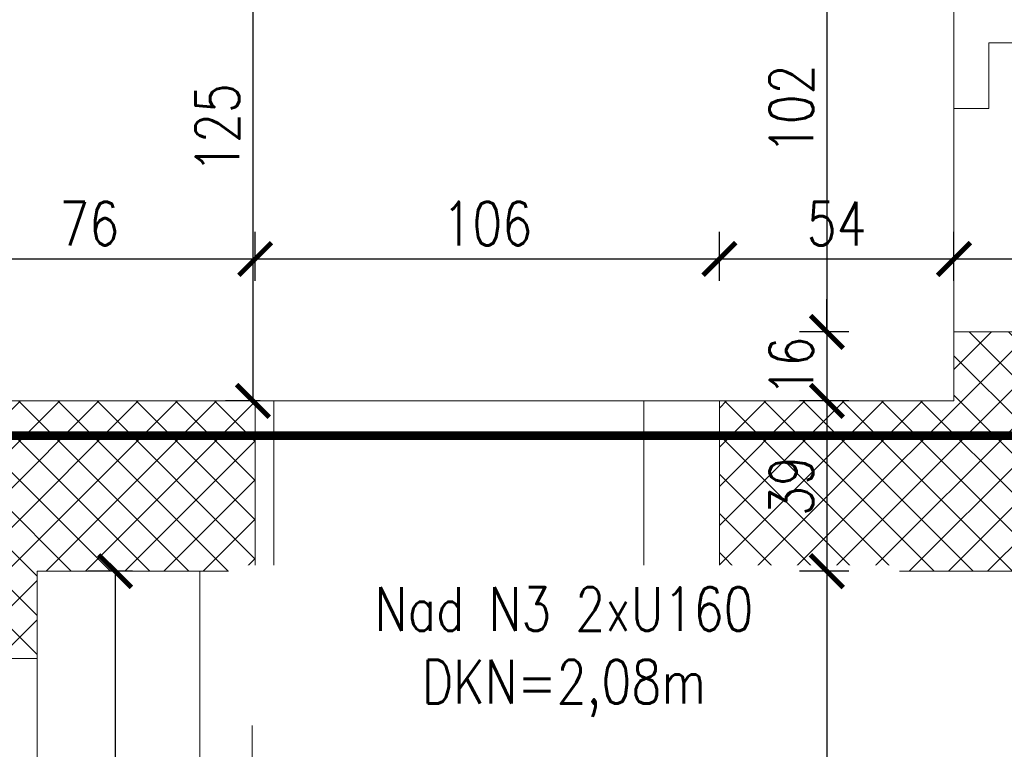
# Model space of a CAD drawing. Header units: millimetres. Extents: x 11984 to 50512, y -26688 to 13952.
# Tile 15 of 85: x 18114 to 18339, y 10754 to 10921. Entities that reach past the tile are written whole.
import ezdxf

# ---------------------------------------------------------------- set-up
doc = ezdxf.new("R2010")
doc.units = ezdxf.units.MM
doc.header["$MEASUREMENT"] = 0
doc.linetypes.add('HIDDEN', pattern=[9.525, 6.35, -3.175])
doc.layers.add('e-cad_opisy', color=7, linetype='Continuous')
for name, color, linetype, lineweight in [('e-cad_wymiary', 5, 'Continuous', 9), ('k-kreskowanie', 252, 'Continuous', 9), ('k-widok', 1, 'Continuous', 20), ('k-wyburzenia', 215, 'PNEUMATIC2', 9), ('k-ściany działowe', 2, 'Continuous', 20), ('k-ściany istniejące', 190, 'Continuous', 18)]:
    doc.layers.add(name, color=color, linetype=linetype, lineweight=lineweight)
doc.styles.add('e-cad_1', font='simplex.shx', dxfattribs={"width": 0.8})
doc.linetypes.add('PNEUMATIC2', pattern='A,0.5,-0.25,["//",Standard,S=0.2,R=0,X=-0.1,Y=-0.1],-0.25', length=1)
doc.dimstyles.new('e-cad_1_50_[cm]', dxfattribs={"dimscale": 5, "dimtxt": 2, "dimasz": 1.5, "dimexe": 1.25, "dimexo": 0.625, "dimtad": 1, "dimdec": 0, "dimrnd": 0.1, "dimdsep": 46, "dimtxsty": 'e-cad_1', "dimblk": 'ARCHTICK', "dimcen": 1.5, "dimclrd": 256, "dimclre": 256, "dimclrt": 7, "dimadec": 0, "dimazin": 0, "dimtfac": 1, "dimtdec": 0, "dimtix": 1, "dimtmove": 0, "dimatfit": 0, "dimfxl": 0, "dimarcsym": 0})

# ---------------------------------------------------------------- blocks, each defined once
blk = doc.blocks.new('_ArchTick')
at = {"color": 0, "linetype": 'ByBlock', "const_width": 0.15}
blk.add_lwpolyline([(-0.5, -0.5), (0.5, 0.5)], dxfattribs=at)
blk = doc.blocks.new('*D715')
at = {"layer": 'Defpoints', "color": 0, "ltscale": 2}
for p in [(18167.48, 10866.04), (18091.48, 10833.52), (18167.48, 10833.52)]:
    blk.add_point(p, dxfattribs=at)
at = {"layer": 'e-cad_wymiary', "lineweight": -2}
for p, q in [((18091.48, 10861.04), (18091.48, 10872.29)), ((18167.48, 10861.04), (18167.48, 10872.29)), ((18091.48, 10866.04), (18167.48, 10866.04))]:
    blk.add_line(p, q, dxfattribs=at)
at = {"layer": 'e-cad_wymiary', "lineweight": -2, "ltscale": 2, "xscale": 7.5, "yscale": 7.5, "zscale": 7.5, "rotation": 180}
blk.add_blockref('_ArchTick', (18091.48, 10866.04), dxfattribs=at)
at = {"layer": 'e-cad_wymiary', "lineweight": -2, "ltscale": 2, "xscale": 7.5, "yscale": 7.5, "zscale": 7.5}
blk.add_blockref('_ArchTick', (18167.48, 10866.04), dxfattribs=at)
at = {"layer": 'e-cad_wymiary', "color": 7, "ltscale": 2, "insert": (18129.48, 10874.16), "char_height": 10, "attachment_point": 5, "style": 'e-cad_1'}
blk.add_mtext('76', dxfattribs=at)
blk = doc.blocks.new('*D716')
at = {"layer": 'Defpoints', "color": 0, "ltscale": 2}
for p in [(18273.77, 10866.04), (18167.48, 10833.52), (18273.77, 10833.52)]:
    blk.add_point(p, dxfattribs=at)
at = {"layer": 'e-cad_wymiary', "lineweight": -2}
for p, q in [((18167.48, 10861.04), (18167.48, 10872.29)), ((18273.77, 10861.04), (18273.77, 10872.29)), ((18167.48, 10866.04), (18273.77, 10866.04))]:
    blk.add_line(p, q, dxfattribs=at)
at = {"layer": 'e-cad_wymiary', "lineweight": -2, "ltscale": 2, "xscale": 7.5, "yscale": 7.5, "zscale": 7.5, "rotation": 180}
blk.add_blockref('_ArchTick', (18167.48, 10866.04), dxfattribs=at)
at = {"layer": 'e-cad_wymiary', "lineweight": -2, "ltscale": 2, "xscale": 7.5, "yscale": 7.5, "zscale": 7.5}
blk.add_blockref('_ArchTick', (18273.77, 10866.04), dxfattribs=at)
at = {"layer": 'e-cad_wymiary', "color": 7, "ltscale": 2, "insert": (18220.62, 10874.16), "char_height": 10, "attachment_point": 5, "style": 'e-cad_1'}
blk.add_mtext('106', dxfattribs=at)
blk = doc.blocks.new('*D717')
at = {"layer": 'Defpoints', "color": 0, "ltscale": 2}
for p in [(18327.48, 10866.04), (18327.48, 10849.32), (18273.77, 10833.52)]:
    blk.add_point(p, dxfattribs=at)
at = {"layer": 'e-cad_wymiary', "lineweight": -2}
for p, q in [((18273.77, 10861.04), (18273.77, 10872.29)), ((18327.48, 10861.04), (18327.48, 10872.29)), ((18273.77, 10866.04), (18327.48, 10866.04))]:
    blk.add_line(p, q, dxfattribs=at)
at = {"layer": 'e-cad_wymiary', "lineweight": -2, "ltscale": 2, "xscale": 7.5, "yscale": 7.5, "zscale": 7.5, "rotation": 180}
blk.add_blockref('_ArchTick', (18273.77, 10866.04), dxfattribs=at)
at = {"layer": 'e-cad_wymiary', "lineweight": -2, "ltscale": 2, "xscale": 7.5, "yscale": 7.5, "zscale": 7.5}
blk.add_blockref('_ArchTick', (18327.48, 10866.04), dxfattribs=at)
at = {"layer": 'e-cad_wymiary', "color": 7, "ltscale": 2, "insert": (18300.62, 10874.16), "char_height": 10, "attachment_point": 5, "style": 'e-cad_1'}
blk.add_mtext('54', dxfattribs=at)
blk = doc.blocks.new('*D718')
at = {"layer": 'Defpoints', "color": 0, "ltscale": 2}
for p in [(18368.48, 10866.04), (18327.48, 10849.32), (18368.48, 10849.32)]:
    blk.add_point(p, dxfattribs=at)
at = {"layer": 'e-cad_wymiary', "lineweight": -2}
for p, q in [((18327.48, 10861.04), (18327.48, 10872.29)), ((18368.48, 10861.04), (18368.48, 10872.29)), ((18327.48, 10866.04), (18368.48, 10866.04))]:
    blk.add_line(p, q, dxfattribs=at)
at = {"layer": 'e-cad_wymiary', "lineweight": -2, "ltscale": 2, "xscale": 7.5, "yscale": 7.5, "zscale": 7.5, "rotation": 180}
blk.add_blockref('_ArchTick', (18327.48, 10866.04), dxfattribs=at)
at = {"layer": 'e-cad_wymiary', "lineweight": -2, "ltscale": 2, "xscale": 7.5, "yscale": 7.5, "zscale": 7.5}
blk.add_blockref('_ArchTick', (18368.48, 10866.04), dxfattribs=at)
at = {"layer": 'e-cad_wymiary', "color": 7, "ltscale": 2, "insert": (18347.98, 10874.16), "char_height": 10, "attachment_point": 5, "style": 'e-cad_1'}
blk.add_mtext('41', dxfattribs=at)
blk = doc.blocks.new('*D782')
at = {"layer": 'Defpoints', "color": 0, "ltscale": 2}
for p in [(18174.93, 10958.52), (18166.94, 10833.52), (18171.77, 10833.52)]:
    blk.add_point(p, dxfattribs=at)
at = {"layer": 'e-cad_wymiary', "lineweight": -2}
for p, q in [((18171.81, 10958.52), (18160.69, 10958.52)), ((18166.94, 10958.52), (18166.94, 10833.52)), ((18168.64, 10833.52), (18160.69, 10833.52))]:
    blk.add_line(p, q, dxfattribs=at)
at = {"layer": 'e-cad_wymiary', "lineweight": -2, "ltscale": 2, "xscale": 7.5, "yscale": 7.5, "zscale": 7.5}
for p, rotation in [((18166.94, 10958.52), 90), ((18166.94, 10833.52), 270)]:
    blk.add_blockref('_ArchTick', p, dxfattribs=dict(at, rotation=rotation))
at = {"layer": 'e-cad_wymiary', "color": 7, "ltscale": 2, "insert": (18158.82, 10896.02), "char_height": 10, "attachment_point": 5, "rotation": 90, "style": 'e-cad_1'}
blk.add_mtext('125', dxfattribs=at)
blk = doc.blocks.new('*D786')
at = {"layer": 'Defpoints', "color": 0, "ltscale": 2}
for p in [(18142.5, 10794.52), (18135.39, 10604.52), (18142.5, 10604.52)]:
    blk.add_point(p, dxfattribs=at)
at = {"layer": 'e-cad_wymiary', "lineweight": -2}
for p, q in [((18139.38, 10794.52), (18129.14, 10794.52)), ((18135.39, 10794.52), (18135.39, 10604.52)), ((18139.38, 10604.52), (18129.14, 10604.52))]:
    blk.add_line(p, q, dxfattribs=at)
at = {"layer": 'e-cad_wymiary', "lineweight": -2, "ltscale": 2, "xscale": 7.5, "yscale": 7.5, "zscale": 7.5}
for p, rotation in [((18135.39, 10794.52), 90), ((18135.39, 10604.52), 270)]:
    blk.add_blockref('_ArchTick', p, dxfattribs=dict(at, rotation=rotation))
at = {"layer": 'e-cad_wymiary', "color": 7, "ltscale": 2, "insert": (18127.26, 10699.52), "char_height": 10, "attachment_point": 5, "rotation": 90, "style": 'e-cad_1'}
blk.add_mtext('190', dxfattribs=at)
blk = doc.blocks.new('*D795')
at = {"layer": 'Defpoints', "color": 0, "ltscale": 2}
for p in [(18327.48, 10951.32), (18298.38, 10849.32), (18327.48, 10849.32)]:
    blk.add_point(p, dxfattribs=at)
at = {"layer": 'e-cad_wymiary', "lineweight": -2}
for p, q in [((18303.38, 10951.32), (18292.13, 10951.32)), ((18298.38, 10951.32), (18298.38, 10849.32)), ((18303.38, 10849.32), (18292.13, 10849.32))]:
    blk.add_line(p, q, dxfattribs=at)
at = {"layer": 'e-cad_wymiary', "lineweight": -2, "ltscale": 2, "xscale": 7.5, "yscale": 7.5, "zscale": 7.5}
for p, rotation in [((18298.38, 10951.32), 90), ((18298.38, 10849.32), 270)]:
    blk.add_blockref('_ArchTick', p, dxfattribs=dict(at, rotation=rotation))
at = {"layer": 'e-cad_wymiary', "color": 7, "ltscale": 2, "insert": (18290.25, 10900.32), "char_height": 10, "attachment_point": 5, "rotation": 90, "style": 'e-cad_1'}
blk.add_mtext('102', dxfattribs=at)
blk = doc.blocks.new('*D796')
at = {"layer": 'Defpoints', "color": 0, "ltscale": 2}
for p in [(18327.48, 10849.32), (18298.38, 10833.52), (18327.48, 10833.52)]:
    blk.add_point(p, dxfattribs=at)
at = {"layer": 'e-cad_wymiary', "lineweight": -2}
for p, q in [((18298.38, 10849.32), (18298.38, 10856.82)), ((18303.38, 10849.32), (18292.13, 10849.32)), ((18298.38, 10849.32), (18298.38, 10833.52)), ((18303.38, 10833.52), (18292.13, 10833.52)), ((18298.38, 10833.52), (18298.38, 10826.02))]:
    blk.add_line(p, q, dxfattribs=at)
at = {"layer": 'e-cad_wymiary', "lineweight": -2, "ltscale": 2, "xscale": 7.5, "yscale": 7.5, "zscale": 7.5}
for p, rotation in [((18298.38, 10849.32), 270), ((18298.38, 10833.52), 90)]:
    blk.add_blockref('_ArchTick', p, dxfattribs=dict(at, rotation=rotation))
at = {"layer": 'e-cad_wymiary', "color": 7, "ltscale": 2, "insert": (18290.25, 10841.42), "char_height": 10, "attachment_point": 5, "rotation": 90, "style": 'e-cad_1'}
blk.add_mtext('16', dxfattribs=at)
blk = doc.blocks.new('*D797')
at = {"layer": 'Defpoints', "color": 0, "ltscale": 2}
for p in [(18327.48, 10833.52), (18298.38, 10794.52), (18327.48, 10794.52)]:
    blk.add_point(p, dxfattribs=at)
at = {"layer": 'e-cad_wymiary', "lineweight": -2}
for p, q in [((18303.38, 10833.52), (18292.13, 10833.52)), ((18298.38, 10833.52), (18298.38, 10794.52)), ((18303.38, 10794.52), (18292.13, 10794.52))]:
    blk.add_line(p, q, dxfattribs=at)
at = {"layer": 'e-cad_wymiary', "lineweight": -2, "ltscale": 2, "xscale": 7.5, "yscale": 7.5, "zscale": 7.5}
for p, rotation in [((18298.38, 10833.52), 90), ((18298.38, 10794.52), 270)]:
    blk.add_blockref('_ArchTick', p, dxfattribs=dict(at, rotation=rotation))
at = {"layer": 'e-cad_wymiary', "color": 7, "ltscale": 2, "insert": (18290.25, 10814.02), "char_height": 10, "attachment_point": 5, "rotation": 90, "style": 'e-cad_1'}
blk.add_mtext('39', dxfattribs=at)
blk = doc.blocks.new('*D798')
at = {"layer": 'Defpoints', "color": 0, "ltscale": 2}
for p in [(18327.48, 10794.52), (18298.38, 10604.52), (18315.56, 10604.52)]:
    blk.add_point(p, dxfattribs=at)
at = {"layer": 'e-cad_wymiary', "lineweight": -2}
for p, q in [((18303.38, 10794.52), (18292.13, 10794.52)), ((18298.38, 10794.52), (18298.38, 10604.52)), ((18303.38, 10604.52), (18292.13, 10604.52))]:
    blk.add_line(p, q, dxfattribs=at)
at = {"layer": 'e-cad_wymiary', "lineweight": -2, "ltscale": 2, "xscale": 7.5, "yscale": 7.5, "zscale": 7.5}
for p, rotation in [((18298.38, 10794.52), 90), ((18298.38, 10604.52), 270)]:
    blk.add_blockref('_ArchTick', p, dxfattribs=dict(at, rotation=rotation))
at = {"layer": 'e-cad_wymiary', "color": 7, "ltscale": 2, "insert": (18290.25, 10699.52), "char_height": 10, "attachment_point": 5, "rotation": 90, "style": 'e-cad_1'}
blk.add_mtext('190', dxfattribs=at)

msp = doc.modelspace()

# ---------------------------------------------------------------- hatches: boundary and pattern name
at = {"layer": 'k-kreskowanie'}
h = msp.add_hatch(dxfattribs=at)
h.set_pattern_fill('ANSI37', color=256, scale=2, style=0)
h.set_pattern_definition([(45, (20560.6375, -11648.78), (-4.490128, 4.490128), []), (135, (20560.6375, -11648.78), (-4.490128, -4.490128), [])])
h.paths.add_polyline_path([(20114.55, 10359.34), (20114.55, 10402.52), (20124.71, 10402.52), (20124.71, 10552.38), (20150.11, 10552.38), (20150.11, 10402.52), (20562.44, 10402.52), (20562.44, 10522.75), (20605.62, 10522.75), (20605.62, 9739.58), (20562.44, 9739.58), (20497.32, 9739.58), (20497.32, 9782.76), (20562.44, 9782.76), (20562.44, 10359.34)])
h.paths.add_polyline_path([(20114.55, 10791.99), (20114.55, 10834.32), (20124.71, 10834.32), (20562.44, 10834.32), (20562.44, 11331.32), (20481.16, 11331.32), (20481.16, 11374.5), (20605.62, 11374.5), (20605.62, 10677.69), (20562.44, 10677.69), (20562.44, 10791.99), (20150.11, 10791.99), (20150.11, 10654.38), (20124.71, 10654.38), (20124.71, 10791.99)])
h.paths.add_polyline_path([(20200.91, 10806.38), (20221.23, 10806.38), (20221.23, 10819.93), (20200.91, 10819.93)], flags=16)
h.paths.add_polyline_path([(20161.97, 10806.38), (20180.59, 10806.38), (20180.59, 10819.93), (20161.97, 10819.93)], flags=16)
h.paths.add_polyline_path([(17610.48, 10686.04), (17610.48, 11090.05), (17655.48, 11090.05), (17655.48, 10833.52), (17958.48, 10833.52), (17958.48, 10927.02), (17982.48, 10927.02), (17982.48, 10833.52), (17989.48, 10833.52), (17989.48, 10794.52), (17655.48, 10794.52), (17655.48, 10686.04)])
h.paths.add_polyline_path([(19732.71, 10791.99), (19732.71, 10834.32), (19849.55, 10834.32), (19849.55, 11374.5), (19973.16, 11374.5), (19973.16, 11331.32), (19892.73, 11331.32), (19892.73, 10834.32), (19914.74, 10834.32), (19914.74, 10791.99), (19901.86, 10791.99), (19901.86, 10816.54), (19826.86, 10816.54), (19826.86, 10791.99)])
h.paths.add_polyline_path([(17610.48, 10284.84), (17610.48, 10539.8), (17655.48, 10539.8), (17655.48, 10402.52), (17782.87, 10402.52), (18091.48, 10402.52), (18091.48, 10422.52), (18117.52, 10422.52), (18117.52, 10402.52), (18140.01, 10402.52), (18140.01, 10359.34), (17655.48, 10359.34), (17655.48, 10284.84)])
h.paths.add_polyline_path([(18902.97, 10359.34), (18902.97, 10402.52), (19002.88, 10402.52), (19002.88, 10017.29), (19096.01, 10017.29), (19096.01, 9992.74), (19002.88, 9992.74), (19002.88, 9907.76), (18977.48, 9907.76), (18977.48, 10359.34)])
h.paths.add_polyline_path([(18594.48, 10791.99), (18594.48, 10834.32), (18602.48, 10834.32), (18602.48, 10862.32), (18647.48, 10862.32), (18647.48, 10834.32), (18848.79, 10834.32), (18848.79, 10791.99), (18789.52, 10791.99), (18789.52, 10566.78), (18775.52, 10566.78), (18775.52, 10791.99)])
h.paths.add_polyline_path([(19218.09, 9992.74), (19218.09, 10017.29), (19228.09, 10017.29), (19228.09, 10402.52), (19359.65, 10402.52), (19359.65, 10359.34), (19265.65, 10359.34), (19265.65, 10281.34), (19252.65, 10281.34), (19252.65, 9907.76), (19228.09, 9907.76), (19228.09, 9992.74)])
h.paths.add_polyline_path([(19616.95, 10359.34), (19616.95, 10402.52), (20014.65, 10402.52), (20014.65, 10359.34), (19936.21, 10359.34), (19936.21, 10281.34), (19897.81, 10281.34), (19897.81, 10359.34)])
h.paths.add_polyline_path([(19909.81, 10293.34), (19924.21, 10293.34), (19924.21, 10314.34), (19909.81, 10314.34)], flags=16)
h.paths.add_polyline_path([(19909.81, 10326.34), (19924.21, 10326.34), (19924.21, 10347.34), (19909.81, 10347.34)], flags=16)
h.paths.add_polyline_path([(17610.48, 9739.58), (17610.48, 10131.59), (17655.48, 10131.59), (17655.48, 9782.76), (17712.07, 9782.76), (17712.07, 9739.58)])
h.paths.add_polyline_path([(18273.77, 10794.52), (18273.77, 10833.52), (18327.48, 10833.52), (18327.48, 10849.32), (18368.48, 10849.32), (18368.48, 10834.32), (18504.48, 10834.32), (18504.48, 10801.99), (18491.48, 10801.99), (18491.48, 10793.99), (18471.52, 10793.99), (18471.52, 10731.52), (18454.52, 10731.52), (18454.52, 10794.52)])
h.paths.add_polyline_path([(18230.01, 10359.34), (18230.01, 10402.52), (18601.48, 10402.52), (18601.48, 10359.34)])
h.paths.add_polyline_path([(19366.95, 10791.99), (19366.95, 10834.32), (19577.77, 10834.32), (19577.77, 10791.99)])
h.paths.add_polyline_path([(19003.73, 10791.99), (19003.73, 10834.32), (19212.01, 10834.32), (19212.01, 10791.99)])
h.paths.add_polyline_path([(20128.1, 11331.32), (20128.1, 11374.5), (20326.22, 11374.5), (20326.22, 11331.32)])
h.paths.add_polyline_path([(19851.31, 9739.58), (19851.31, 9782.76), (19897.81, 9782.76), (19897.81, 9812.76), (19923.21, 9812.76), (19923.21, 9782.76), (19957.43, 9782.76), (19957.43, 9739.58)])
h.paths.add_polyline_path([(18908.12, 9739.58), (18908.12, 9782.76), (19038.06, 9782.76), (19038.06, 9739.58)])
h.paths.add_polyline_path([(19181.06, 9739.58), (19181.06, 9782.76), (19311, 9782.76), (19311, 9739.58), (19194.23, 9739.58)])
h.paths.add_polyline_path([(18703.48, 10359.34), (18703.48, 10402.52), (18812.38, 10402.52), (18812.38, 10359.34)])
h.paths.add_polyline_path([(18091.48, 10774.52), (18091.48, 10833.52), (18167.48, 10833.52), (18167.48, 10794.52), (18117.52, 10794.52), (18117.52, 10774.52)])
h.paths.add_polyline_path([(18262.12, 9739.58), (18262.12, 9782.76), (18358.5, 9782.76), (18358.5, 9739.58)])
h.paths.add_polyline_path([(19459.55, 10359.34), (19459.55, 10402.52), (19514.95, 10402.52), (19514.95, 10359.34)])
h.paths.add_polyline_path([(17862.07, 9739.58), (17862.07, 9782.76), (17912.3, 9782.76), (17912.3, 9739.58)])
h.paths.add_polyline_path([(18454.52, 10604.52), (18454.52, 10731.52), (18471.52, 10731.52), (18471.52, 10604.52)])
h.paths.add_polyline_path([(18708.31, 9739.58), (18708.31, 9782.76), (18758.12, 9782.76), (18758.12, 9739.58)])
h.paths.add_polyline_path([(18508.5, 9739.58), (18508.5, 9782.76), (18558.31, 9782.76), (18558.31, 9739.58)])
h.paths.add_polyline_path([(18062.3, 9739.58), (18062.3, 9782.76), (18112.12, 9782.76), (18112.12, 9739.58)])
h.paths.add_polyline_path([(19461, 9739.58), (19461, 9782.76), (19506.58, 9782.76), (19506.58, 9739.58)])
h.paths.add_polyline_path([(20107.43, 9739.58), (20107.43, 9782.76), (20152.58, 9782.76), (20152.58, 9739.58)])
h.paths.add_polyline_path([(19656.58, 9739.58), (19656.58, 9782.76), (19701.31, 9782.76), (19701.31, 9739.58)])
h.paths.add_polyline_path([(20302.58, 9739.58), (20302.58, 9782.76), (20347.32, 9782.76), (20347.32, 9739.58)])
h.paths.add_polyline_path([(17958.48, 11029.02), (17958.48, 11072.32), (17982.48, 11072.32), (17982.48, 11051.92), (17982.48, 11029.02)])
h.paths.add_polyline_path([(20146.39, 10448.92), (20128.44, 10448.92), (20128.44, 10463.92), (20146.39, 10463.92)], flags=24)
h.paths.add_polyline_path([(20177.06, 10389.91), (20177.06, 10371.96), (20162.06, 10371.96), (20162.06, 10389.91)], flags=24)
h.paths.add_polyline_path([(20515.52, 10389.91), (20515.52, 10371.96), (20500.52, 10371.96), (20500.52, 10389.91)], flags=24)
h.paths.add_polyline_path([(20177.06, 10822.13), (20177.06, 10804.18), (20162.06, 10804.18), (20162.06, 10822.13)], flags=24)
h.paths.add_polyline_path([(20515.52, 10822.13), (20515.52, 10804.18), (20500.52, 10804.18), (20500.52, 10822.13)], flags=24)
h.paths.add_polyline_path([(17979.65, 10866.66), (17961.31, 10866.66), (17961.31, 10881.66), (17979.65, 10881.66)], flags=24)
h.paths.add_polyline_path([(17873.53, 10822.81), (17873.53, 10805.24), (17858.53, 10805.24), (17858.53, 10822.81)], flags=24)
h.paths.add_polyline_path([(18999.16, 10109.31), (18981.2, 10109.31), (18981.2, 10124.31), (18999.16, 10124.31)], flags=24)
h.paths.add_polyline_path([(18999.16, 10283.57), (18981.2, 10283.57), (18981.2, 10298.57), (18999.16, 10298.57)], flags=24)
h.paths.add_polyline_path([(18933.97, 10389.91), (18933.97, 10371.96), (18918.97, 10371.96), (18918.97, 10389.91)], flags=24)
h.paths.add_polyline_path([(19060.03, 10013.99), (19060.03, 9996.04), (19045.03, 9996.04), (19045.03, 10013.99)], flags=24)
h.paths.add_polyline_path([(18999.16, 10304.98), (18981.2, 10304.98), (18981.2, 10319.98), (18999.16, 10319.98)], flags=24)
h.paths.add_polyline_path([(19345.09, 10389.91), (19345.09, 10371.96), (19330.09, 10371.96), (19330.09, 10389.91)], flags=24)
h.paths.add_polyline_path([(19249.35, 10109.31), (19231.39, 10109.31), (19231.39, 10124.31), (19249.35, 10124.31)], flags=24)
h.paths.add_polyline_path([(19255.85, 10283.57), (19237.89, 10283.57), (19237.89, 10298.57), (19255.85, 10298.57)], flags=24)
h.paths.add_polyline_path([(19255.85, 10304.98), (19237.89, 10304.98), (19237.89, 10319.98), (19255.85, 10319.98)], flags=24)
h.paths.add_polyline_path([(19772.76, 10389.91), (19772.76, 10371.96), (19757.76, 10371.96), (19757.76, 10389.91)], flags=24)
h.paths.add_polyline_path([(19957.55, 10389.91), (19957.55, 10371.96), (19942.55, 10371.96), (19942.55, 10389.91)], flags=24)
h.paths.add_polyline_path([(19925.98, 10304.98), (19908.03, 10304.98), (19908.03, 10319.98), (19925.98, 10319.98)], flags=24)
h.paths.add_polyline_path([(18297.75, 10822.81), (18297.75, 10805.24), (18282.75, 10805.24), (18282.75, 10822.81)], flags=24)
h.paths.add_polyline_path([(18554.65, 10389.91), (18554.65, 10371.96), (18539.65, 10371.96), (18539.65, 10389.91)], flags=24)
h.paths.add_polyline_path([(18471.23, 10652.29), (18454.81, 10652.29), (18454.81, 10667.29), (18471.23, 10667.29)], flags=24)
h.paths.add_polyline_path([(19898.77, 10243.02), (19664.82, 10243.02), (19664.82, 10296.6), (19898.77, 10296.6)], flags=9)
h.paths.add_polyline_path([(20146.39, 10652.29), (20128.44, 10652.29), (20128.44, 10667.29), (20146.39, 10667.29)], flags=9)
h.paths.add_polyline_path([(17873.53, 10412.6), (17873.53, 10395.03), (17858.53, 10395.03), (17858.53, 10412.6)], flags=9)
h.paths.add_polyline_path([(20127.85, 10730.09), (20111.42, 10730.09), (20111.42, 10745.09), (20127.85, 10745.09)], flags=9)
h.paths.add_polyline_path([(18790.93, 10652.29), (18774.12, 10652.29), (18774.12, 10667.29), (18790.93, 10667.29)], flags=9)
h.paths.add_polyline_path([(17991.15, 10866.66), (17980.81, 10866.66), (17980.81, 10881.66), (17991.15, 10881.66)], flags=9)

# ---------------------------------------------------------------- linework, layer by layer
at = {"layer": 'e-cad_wymiary', "linetype": 'HIDDEN', "ltscale": 2, "const_width": 2}
msp.add_lwpolyline([(17598.1, 10825.54), (20621.3, 10825.54)], dxfattribs=at)
at = {"layer": 'k-widok'}
for p, q in [((18327.48, 10951.32), (18327.48, 10900.52)), ((18167.48, 10833.52), (18256.67, 10833.52)), ((18166.77, 10794.52), (18256.48, 10794.52))]:
    msp.add_line(p, q, dxfattribs=at)
at = {"layer": 'k-wyburzenia', "ltscale": 25}
for p, q in [((18368.48, 10915.52), (18335.48, 10915.52)), ((18335.48, 10915.52), (18335.48, 10900.52)), ((18171.77, 10794.52), (18171.77, 10833.52)), ((18117.52, 10422.52), (18117.52, 10774.52))]:
    msp.add_line(p, q, dxfattribs=at)
for points in [[(18335.48, 10900.52), (18327.48, 10900.52)], [(18327.48, 10849.32), (18327.48, 10900.52)], [(18256.48, 10833.52), (18256.48, 10794.52)], [(18256.48, 10833.52), (18256.48, 10794.52)], [(18256.67, 10833.52), (18273.77, 10833.52)], [(18256.48, 10794.52), (18273.77, 10794.52)]]:
    msp.add_lwpolyline(points, dxfattribs=at)
at = {"layer": 'k-ściany działowe'}
msp.add_lwpolyline([(18154.77, 10794.52), (18154.77, 10604.52), (18091.48, 10604.52), (18091.48, 10592.52), (18359.52, 10592.52), (18359.52, 10604.52), (18166.77, 10604.52), (18166.77, 10794.52), (18154.77, 10794.52)], dxfattribs=at)
at = {"layer": 'k-ściany istniejące'}
msp.add_line((18273.77, 10794.52), (18273.77, 10833.52), dxfattribs=at)
for points in [[(18327.48, 10833.52), (18327.48, 10849.32)], [(18327.48, 10849.32), (18368.48, 10849.32)], [(18167.48, 10833.52), (18091.48, 10833.52)], [(18091.48, 10833.52), (18091.48, 10774.52), (18117.52, 10774.52), (18117.52, 10794.52)], [(18167.48, 10833.52), (18167.48, 10794.52)], [(18327.48, 10833.52), (18273.77, 10833.52)], [(18117.52, 10794.52), (18167.48, 10794.52)], [(18454.52, 10794.52), (18273.77, 10794.52)]]:
    msp.add_lwpolyline(points, dxfattribs=at)

# ---------------------------------------------------------------- dimensions: what is measured, and where the dimension line sits
at = {"layer": 'e-cad_wymiary'}
for base, p1, p2, picture, middle in [((18166.94, 10833.52), (18174.93, 10958.52), (18171.77, 10833.52), '*D782', (18158.82, 10896.02)), ((18298.38, 10849.32), (18327.48, 10951.32), (18327.48, 10849.32), '*D795', (18290.25, 10900.32)), ((18298.38, 10833.52), (18327.48, 10849.32), (18327.48, 10833.52), '*D796', (18290.25, 10841.42))]:
    dim = msp.add_linear_dim(base=base, p1=p1, p2=p2, angle=90, dimstyle='e-cad_1_50_[cm]', override={"dimtmove": 1}, dxfattribs=at)
    dim.commit()
    dim.dimension.update_dxf_attribs({"geometry": picture, "text_midpoint": middle})
for base, p1, p2, picture, middle in [((18167.48, 10866.04), (18091.48, 10833.52), (18167.48, 10833.52), '*D715', (18129.48, 10874.16)), ((18273.77, 10866.04), (18167.48, 10833.52), (18273.77, 10833.52), '*D716', (18220.62, 10874.16)), ((18327.48, 10866.04), (18273.77, 10833.52), (18327.48, 10849.32), '*D717', (18300.62, 10874.16)), ((18368.48, 10866.04), (18327.48, 10849.32), (18368.48, 10849.32), '*D718', (18347.98, 10874.16))]:
    dim = msp.add_linear_dim(base=base, p1=p1, p2=p2, dimstyle='e-cad_1_50_[cm]', override={"dimtmove": 1}, dxfattribs=at)
    dim.commit()
    dim.dimension.update_dxf_attribs({"geometry": picture, "text_midpoint": middle})
dim = msp.add_linear_dim(base=(18135.39, 10604.52), p1=(18142.5, 10794.52), p2=(18142.5, 10604.52), angle=90, dimstyle='e-cad_1_50_[cm]', dxfattribs=at)
dim.commit()
dim.dimension.update_dxf_attribs({"geometry": '*D786', "text_midpoint": (18127.26, 10699.52)})

# ---------------------------------------------------------------- next in the draw order: texts
at = {"layer": 'e-cad_opisy', "linetype": 'Continuous', "insert": (18238.2, 10790.85), "char_height": 10, "width": 143.6031, "attachment_point": 2, "style": 'e-cad_1', "bg_fill": 2}
msp.add_mtext('Nad N3 2xU160\\PDKN=2,08m', dxfattribs=at)

# ---------------------------------------------------------------- next in the draw order: dimensions: what is measured, and where the dimension line sits
at = {"layer": 'e-cad_wymiary'}
for base, p1, p2, picture, middle in [((18298.38, 10794.52), (18327.48, 10833.52), (18327.48, 10794.52), '*D797', (18290.25, 10814.02)), ((18298.38, 10604.52), (18327.48, 10794.52), (18315.56, 10604.52), '*D798', (18290.25, 10699.52))]:
    dim = msp.add_linear_dim(base=base, p1=p1, p2=p2, angle=90, dimstyle='e-cad_1_50_[cm]', override={"dimtmove": 1}, dxfattribs=at)
    dim.commit()
    dim.dimension.update_dxf_attribs({"geometry": picture, "text_midpoint": middle})

doc.saveas('drawing.dxf')
